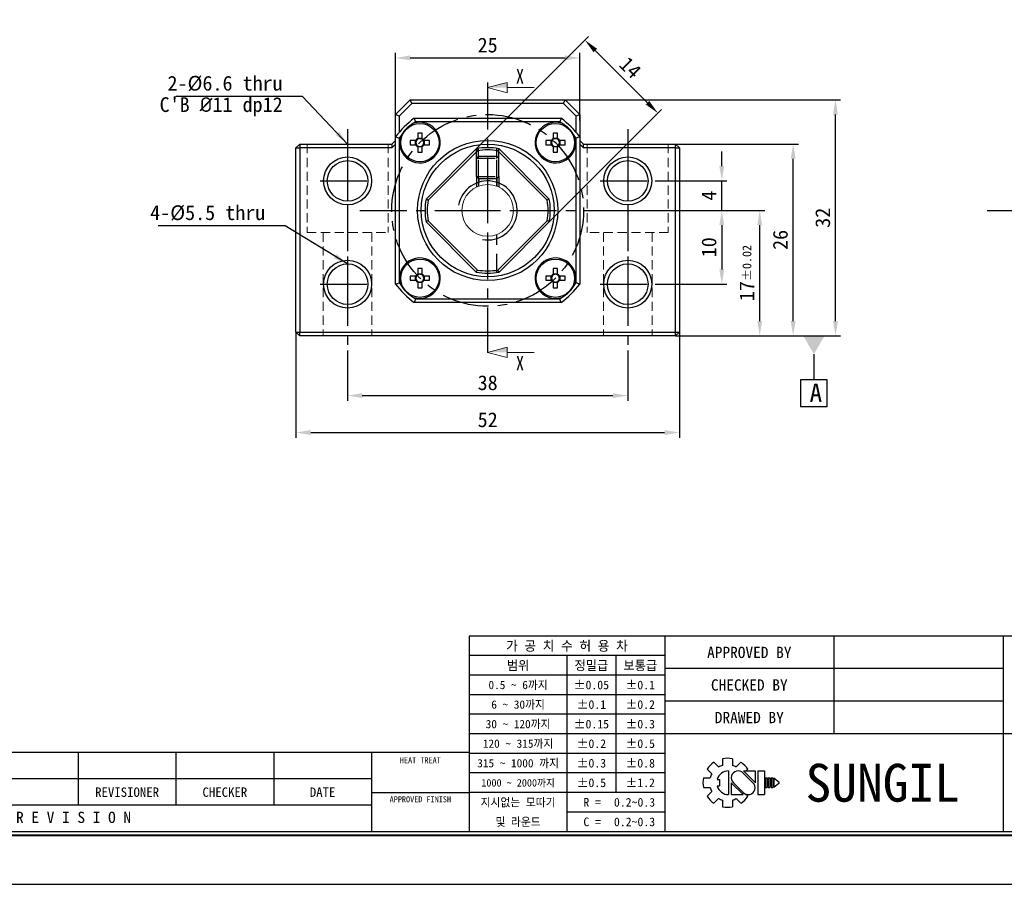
# Model space of a CAD drawing. Header units: millimetres. Extents: x 0 to 303, y 0 to 214.
# Tile 2 of 5: x 102 to 236, y 0 to 117. Entities that reach past the tile are written whole.
import ezdxf
from ezdxf.enums import TextEntityAlignment as Align

# ---------------------------------------------------------------- set-up
doc = ezdxf.new("R2010")
doc.units = ezdxf.units.MM
for name, pattern in [('CENTER', [50.8, 31.75, -6.35, 6.35, -6.35]), ('DASHED', [0.75, 0.5, -0.25]), ('HIDDEN', [0.375, 0.25, -0.125])]:
    doc.linetypes.add(name, pattern=pattern)
doc.layers.get('0').update_dxf_attribs({"linetype": 'CONTINUOUS'})
doc.layers.get('DEFPOINTS').update_dxf_attribs({"linetype": 'CONTINUOUS'})
for name, color, linetype in [('center', 1, 'CENTER'), ('hidden', 2, 'DASHED'), ('L1', 7, 'CONTINUOUS'), ('OUTLINE', 7, 'CONTINUOUS'), ('thread', 5, 'CONTINUOUS')]:
    doc.layers.add(name, color=color, linetype=linetype)
doc.dimstyles.get("Standard").update_dxf_attribs({"dimtxt": 2, "dimasz": 2, "dimexe": 0.7, "dimexo": 0, "dimgap": 0.7, "dimtad": 1, "dimdec": 3, "dimzin": 11, "dimdsep": 46, "dimtxsty": 'Standard', "dimcen": 0, "dimclrd": 5, "dimclre": 5, "dimclrt": 3, "dimadec": 0, "dimazin": 0, "dimtfac": 0.6, "dimtdec": 3, "dimtmove": 0, "dimatfit": 3, "dimfxl": 0, "dimtolj": 1, "dimtzin": 11, "dimarcsym": 0})

# ---------------------------------------------------------------- blocks, each defined once
blk = doc.blocks.new('표제란')
at = {"layer": 'L1'}
for p, q in [((290, 33), (160, 33)), ((160, 33), (160, 7)), ((186, 33), (186, 7)), ((208.5, 33), (208.5, 20)), ((231, 33), (231, 7)), ((186, 30.4), (160, 30.4)), ((173, 30.4), (173, 7)), ((179.5, 30.4), (179.5, 12.2)), ((186, 27.8), (160, 27.8)), ((231, 28.67), (186, 28.67)), ((186, 25.2), (160, 25.2)), ((231, 24.33), (186, 24.33)), ((186, 22.6), (160, 22.6)), ((186, 20), (160, 20)), ((290, 20), (186, 20)), ((160, 17.5), (62, 17.5)), ((108, 17.5), (108, 10.5)), ((121, 17.5), (121, 10.5)), ((134, 17.5), (134, 10.5)), ((147, 17.5), (147, 7)), ((186, 17.4), (160, 17.4)), ((192.55, 16.22), (193.17, 15.6)), ((193.7, 16.69), (193.7, 15.81)), ((195, 16.69), (195, 15.81)), ((195.52, 15.6), (196.14, 16.22)), ((186, 14.8), (160, 14.8)), ((191.63, 15.3), (192.25, 14.68)), ((194.5, 15.08), (194.5, 11.92)), ((197.74, 13.5), (196.41, 14.83)), ((198.02, 13.53), (196.47, 15.08)), ((196.47, 15.08), (198.02, 15.08)), ((196.84, 15.08), (197.06, 15.3)), ((198.02, 15.08), (198.02, 13.5)), ((198.39, 15.08), (198.39, 11.92)), ((198.39, 15.08), (199.26, 15.08)), ((199.26, 15.08), (199.26, 11.92)), ((147, 14), (62, 14)), ((191.15, 14.15), (192.03, 14.15)), ((191.15, 14.15), (192.03, 14.15)), ((192.98, 13.93), (193.28, 13.93)), ((193.28, 13.93), (193.28, 13.07)), ((194.86, 13.5), (194.86, 11.92)), ((194.86, 13.47), (196.42, 11.92)), ((195.14, 13.5), (196.47, 12.17)), ((199.41, 14.15), (199.41, 12.85)), ((199.41, 14.15), (199.62, 14.15)), ((199.62, 14.15), (199.62, 12.85)), ((199.78, 14.15), (199.78, 12.85)), ((199.78, 14.15), (199.99, 14.15)), ((199.99, 14.15), (199.99, 12.85)), ((200.14, 14.15), (200.14, 12.85)), ((200.14, 14.15), (200.36, 14.15)), ((200.36, 14.15), (200.36, 12.85)), ((200.51, 14.15), (200.51, 12.85)), ((200.51, 14.15), (201.16, 13.61)), ((201.16, 13.39), (200.51, 12.85)), ((201.16, 13.61), (201.16, 13.5)), ((201.16, 13.61), (201.16, 13.39)), ((201.16, 13.5), (201.16, 13.39)), ((147, 12.2), (160, 12.2)), ((186, 12.2), (160, 12.2)), ((191.15, 12.85), (192.03, 12.85)), ((191.63, 11.7), (192.25, 12.32)), ((192.98, 13.07), (193.28, 13.07)), ((194.86, 11.92), (196.42, 11.92)), ((196.79, 11.98), (197.06, 11.7)), ((198.39, 11.92), (199.26, 11.92)), ((199.41, 12.85), (199.62, 12.85)), ((199.78, 12.85), (199.99, 12.85)), ((200.14, 12.85), (200.36, 12.85)), ((147, 10.5), (62, 10.5)), ((192.55, 10.78), (193.17, 11.4)), ((193.7, 11.19), (193.7, 10.31)), ((195, 11.19), (195, 10.31)), ((195.52, 11.4), (196.14, 10.78)), ((186, 9.6), (173, 9.6))]:
    blk.add_line(p, q, dxfattribs=at)
at = {"layer": 'L1', "color": 0}
blk.add_line((0, 0), (297, 0), dxfattribs=at)
at = {"layer": 'L1', "const_width": 0.25}
blk.add_lwpolyline([(290.5, 6.5), (290.5, 203.5), (10, 203.5), (10, 6.5)], close=True, dxfattribs=at)
at = {"layer": 'L1'}
blk.add_lwpolyline([(290, 7), (290, 203), (10.5, 203), (10.5, 7)], close=True, dxfattribs=at)
for centre, radius, start, end in [((194.35, 13.5), 3.26, 123.4943, 146.5057), ((194.35, 13.5), 2.4, 105.6872, 119.3128), ((194.35, 13.5), 3.26, 78.4943, 101.5057), ((194.35, 13.5), 2.4, 60.6872, 74.3128), ((194.35, 13.5), 3.26, 33.4943, 56.5057), ((194.35, 13.5), 2.4, 150.6872, 164.3128), ((194.5, 13.5), 1.58, 90, 164.0671), ((195.78, 14.16), 0.919, 43.2202, 225.8282), ((194.35, 13.5), 3.26, 168.4943, 191.5057), ((197.1, 12.84), 0.919, 223.2202, 45.8282), ((194.35, 13.5), 2.4, 195.6872, 209.3128), ((194.5, 13.5), 1.58, 195.9329, 270), ((194.35, 13.5), 3.26, 213.4943, 236.5057), ((194.35, 13.5), 2.4, 240.6872, 254.3128), ((194.35, 13.5), 2.4, 285.6872, 299.3128), ((194.35, 13.5), 3.26, 303.4943, 326.5057), ((194.35, 13.5), 3.26, 258.4943, 281.5057)]:
    blk.add_arc(centre, radius, start, end, dxfattribs=at)
for p in [(208.5, 28.67), (208.5, 24.33)]:
    blk.add_point(p, dxfattribs=at)
for s, height, p in [('가 공 치 수 허 용 차', 1.3, (173, 31.7)), ('APPROVED BY', 1.5, (197.25, 30.83)), ('범위', 1.25, (166.5, 29.1)), ('정밀급', 1.25, (176.25, 29.1)), ('보통급', 1.25, (182.75, 29.1)), ('0.5 ~ 6까지', 1.1, (166.5, 26.5)), ('%%P0.05', 1.15, (176.25, 26.5)), ('%%P0.1', 1.15, (182.75, 26.5)), ('CHECKED BY', 1.5, (197.25, 26.5)), ('6 ~ 30까지', 1.1, (166.5, 23.9)), ('%%P0.1', 1.15, (176.25, 23.9)), ('%%P0.2', 1.15, (182.75, 23.9)), ('DRAWED BY', 1.5, (197.25, 22.17)), ('30 ~ 120까지', 1.1, (166.5, 21.3)), ('%%P0.15', 1.15, (176.25, 21.3)), ('%%P0.3', 1.15, (182.75, 21.3)), ('120 ~ 315까지', 1.1, (166.5, 18.7)), ('%%P0.2', 1.15, (176.25, 18.7)), ('%%P0.5', 1.15, (182.75, 18.7)), ('HEAT TREAT', 0.8, (153.5, 16.5)), ('315 ~ 1000 까지', 1.1, (166.5, 16.1)), ('%%P0.3', 1.15, (176.25, 16.1)), ('%%P0.8', 1.15, (182.75, 16.1)), ('SUNGIL', 5.032, (215, 13.5)), ('1000 ~ 2000까지', 0.99, (166.5, 13.49)), ('%%P0.5', 1.15, (176.25, 13.5)), ('%%P1.2', 1.15, (182.75, 13.5)), ('REVISIONER', 1.25, (114.5, 12.25)), ('CHECKER', 1.25, (127.5, 12.25)), ('DATE', 1.25, (140.5, 12.25)), ('APPROVED FINISH', 0.8, (153.5, 11.3)), ('지시없는 모따기', 1.1, (166.5, 10.9)), ('R = ', 1.15, (176.75, 10.9)), ('R E V I S I O N', 1.5, (107.38, 8.9)), ('및 라운드', 1.1, (166.5, 8.3)), ('C = ', 1.15, (176.75, 8.3))]:
    blk.add_text(s, height=height, dxfattribs=at).set_placement(p, align=Align.MIDDLE_CENTER)
for tag, p in [('필렛', (179.25, 10.9)), ('모따기', (179.25, 8.3))]:
    blk.add_attdef(tag, text='', height=1.15, dxfattribs=at).set_placement(p, align=Align.MIDDLE_LEFT)
at = {"layer": 'OUTLINE', "ltscale": 0.5}
for tag, p, height in [('TITLE', (237.17, 24.41), 2.5), ('도번', (251.18, 15.64), 2.5), ('SCALE', (253.78, 9.55), 1.2), ('DATE', (277.02, 9.51), 1.2)]:
    blk.add_attdef(tag, p, '', height=height, dxfattribs=at)
blk = doc.blocks.new('*D36')
at = {"layer": 'DEFPOINTS', "color": 0, "ltscale": 0.2}
for p in [(178.18, 112.04), (153.18, 104.37), (178.18, 103.57)]:
    blk.add_point(p, dxfattribs=at)
at = {"layer": 'OUTLINE', "color": 5, "lineweight": -2, "ltscale": 0.2}
for p, q in [((153.18, 104.37), (153.18, 112.74)), ((178.18, 103.57), (178.18, 112.74)), ((155.18, 112.04), (176.18, 112.04))]:
    blk.add_line(p, q, dxfattribs=at)
at = {"layer": 'OUTLINE', "color": 5, "ltscale": 0.2}
for points in [[(155.18, 112.38), (155.18, 111.71), (153.18, 112.04)], [(176.18, 112.38), (176.18, 111.71), (178.18, 112.04)]]:
    blk.add_solid(points, dxfattribs=at)
at = {"layer": 'OUTLINE', "color": 3, "ltscale": 0.2, "insert": (165.68, 113.77), "char_height": 2, "attachment_point": 5}
blk.add_mtext('\\A1;25', dxfattribs=at)
blk = doc.blocks.new('*D37')
at = {"layer": 'DEFPOINTS', "color": 0, "ltscale": 0.2}
for p in [(188.77, 104.56), (160.73, 96.32), (170.63, 86.42)]:
    blk.add_point(p, dxfattribs=at)
at = {"layer": 'OUTLINE', "color": 5, "lineweight": -2, "ltscale": 0.2}
for p, q in [((160.73, 96.32), (179.36, 114.95)), ((180.28, 113.04), (187.35, 105.97)), ((170.63, 86.42), (189.26, 105.05))]:
    blk.add_line(p, q, dxfattribs=at)
at = {"layer": 'OUTLINE', "color": 5, "ltscale": 0.2}
for points in [[(180.52, 113.28), (180.05, 112.81), (178.87, 114.46)], [(187.59, 106.21), (187.12, 105.73), (188.77, 104.56)]]:
    blk.add_solid(points, dxfattribs=at)
at = {"layer": 'OUTLINE', "color": 3, "ltscale": 0.2, "insert": (185.04, 110.73), "char_height": 2, "attachment_point": 5, "rotation": 315}
blk.add_mtext('\\A1;14', dxfattribs=at)
blk = doc.blocks.new('*D38')
at = {"layer": 'DEFPOINTS', "color": 0, "ltscale": 0.2}
for p in [(146.68, 72.37), (184.68, 72.37), (184.68, 66.26)]:
    blk.add_point(p, dxfattribs=at)
at = {"layer": 'OUTLINE', "color": 5, "lineweight": -2, "ltscale": 0.2}
for p, q in [((146.68, 72.37), (146.68, 65.56)), ((184.68, 72.37), (184.68, 65.56)), ((148.68, 66.26), (182.68, 66.26))]:
    blk.add_line(p, q, dxfattribs=at)
at = {"layer": 'OUTLINE', "color": 5, "ltscale": 0.2}
for points in [[(148.68, 66.59), (148.68, 65.93), (146.68, 66.26)], [(182.68, 66.59), (182.68, 65.93), (184.68, 66.26)]]:
    blk.add_solid(points, dxfattribs=at)
at = {"layer": 'OUTLINE', "color": 3, "ltscale": 0.2, "insert": (165.68, 67.99), "char_height": 2, "attachment_point": 5}
blk.add_mtext('\\A1;38', dxfattribs=at)
blk = doc.blocks.new('*D39')
at = {"layer": 'DEFPOINTS', "color": 0, "ltscale": 0.2}
for p in [(139.68, 74.87), (191.68, 74.87), (191.68, 61.25)]:
    blk.add_point(p, dxfattribs=at)
at = {"layer": 'OUTLINE', "color": 5, "lineweight": -2, "ltscale": 0.2}
for p, q in [((139.68, 74.87), (139.68, 60.55)), ((191.68, 74.87), (191.68, 60.55)), ((141.68, 61.25), (189.68, 61.25))]:
    blk.add_line(p, q, dxfattribs=at)
at = {"layer": 'OUTLINE', "color": 5, "ltscale": 0.2}
for points in [[(141.68, 61.58), (141.68, 60.91), (139.68, 61.25)], [(189.68, 61.58), (189.68, 60.91), (191.68, 61.25)]]:
    blk.add_solid(points, dxfattribs=at)
at = {"layer": 'OUTLINE', "color": 3, "ltscale": 0.2, "insert": (165.68, 62.97), "char_height": 2, "attachment_point": 5}
blk.add_mtext('\\A1;52', dxfattribs=at)
blk = doc.blocks.new('*D40')
at = {"layer": 'DEFPOINTS', "color": 0, "ltscale": 0.2}
for p in [(183.01, 91.37), (188.42, 81.37), (197.44, 81.37)]:
    blk.add_point(p, dxfattribs=at)
at = {"layer": 'OUTLINE', "color": 5, "lineweight": -2, "ltscale": 0.2}
for p, q in [((183.01, 91.37), (198.14, 91.37)), ((197.44, 89.37), (197.44, 83.37)), ((188.42, 81.37), (198.14, 81.37))]:
    blk.add_line(p, q, dxfattribs=at)
at = {"layer": 'OUTLINE', "color": 5, "ltscale": 0.2}
for points in [[(197.11, 89.37), (197.77, 89.37), (197.44, 91.37)], [(197.11, 83.37), (197.77, 83.37), (197.44, 81.37)]]:
    blk.add_solid(points, dxfattribs=at)
at = {"layer": 'OUTLINE', "color": 3, "ltscale": 0.2, "insert": (195.71, 86.37), "char_height": 2, "attachment_point": 5, "rotation": 90}
blk.add_mtext('\\A1;10', dxfattribs=at)
blk = doc.blocks.new('*D41')
at = {"layer": 'DEFPOINTS', "color": 0, "ltscale": 0.2}
for p in [(188.42, 95.37), (197.44, 95.37), (183.01, 91.37)]:
    blk.add_point(p, dxfattribs=at)
at = {"layer": 'OUTLINE', "color": 5, "lineweight": -2, "ltscale": 0.2}
for p, q in [((197.44, 97.37), (197.44, 99.37)), ((188.42, 95.37), (198.14, 95.37)), ((197.44, 91.37), (197.44, 95.37)), ((183.01, 91.37), (198.14, 91.37)), ((197.44, 89.37), (197.44, 87.37))]:
    blk.add_line(p, q, dxfattribs=at)
at = {"layer": 'OUTLINE', "color": 5, "ltscale": 0.2}
for points in [[(197.11, 97.37), (197.77, 97.37), (197.44, 95.37)], [(197.11, 89.37), (197.77, 89.37), (197.44, 91.37)]]:
    blk.add_solid(points, dxfattribs=at)
at = {"layer": 'OUTLINE', "color": 3, "ltscale": 0.2, "insert": (195.71, 93.37), "char_height": 2, "attachment_point": 5, "rotation": 90}
blk.add_mtext('\\A1;4', dxfattribs=at)
blk = doc.blocks.new('*D42')
at = {"layer": 'DEFPOINTS', "color": 0, "ltscale": 0.2}
for p in [(191.18, 91.37), (202.58, 91.37), (191.18, 74.37)]:
    blk.add_point(p, dxfattribs=at)
at = {"layer": 'OUTLINE', "color": 5, "lineweight": -2, "ltscale": 0.2}
for p, q in [((191.18, 91.37), (203.28, 91.37)), ((202.58, 76.37), (202.58, 89.37)), ((191.18, 74.37), (203.28, 74.37))]:
    blk.add_line(p, q, dxfattribs=at)
at = {"layer": 'OUTLINE', "color": 5, "ltscale": 0.2}
for points in [[(202.25, 89.37), (202.91, 89.37), (202.58, 91.37)], [(202.25, 76.37), (202.91, 76.37), (202.58, 74.37)]]:
    blk.add_solid(points, dxfattribs=at)
at = {"layer": 'OUTLINE', "color": 3, "ltscale": 0.2, "insert": (200.85, 82.87), "char_height": 2, "attachment_point": 5, "rotation": 90}
blk.add_mtext('\\A1;17{\\H1.200000;±0.02}', dxfattribs=at)
blk = doc.blocks.new('*D43')
at = {"layer": 'DEFPOINTS', "color": 0, "ltscale": 0.2}
for p in [(191.18, 100.37), (207.12, 100.37), (191.18, 74.37)]:
    blk.add_point(p, dxfattribs=at)
at = {"layer": 'OUTLINE', "color": 5, "lineweight": -2, "ltscale": 0.2}
for p, q in [((191.18, 100.37), (207.82, 100.37)), ((207.12, 76.37), (207.12, 98.37)), ((191.18, 74.37), (207.82, 74.37))]:
    blk.add_line(p, q, dxfattribs=at)
at = {"layer": 'OUTLINE', "color": 5, "ltscale": 0.2}
for points in [[(206.79, 98.37), (207.45, 98.37), (207.12, 100.37)], [(206.79, 76.37), (207.45, 76.37), (207.12, 74.37)]]:
    blk.add_solid(points, dxfattribs=at)
at = {"layer": 'OUTLINE', "color": 3, "ltscale": 0.2, "insert": (205.39, 87.37), "char_height": 2, "attachment_point": 5, "rotation": 90}
blk.add_mtext('\\A1;26', dxfattribs=at)
blk = doc.blocks.new('*D44')
at = {"layer": 'DEFPOINTS', "color": 0, "ltscale": 0.2}
for p in [(176.18, 106.37), (212.86, 106.37), (191.18, 74.37)]:
    blk.add_point(p, dxfattribs=at)
at = {"layer": 'OUTLINE', "color": 5, "lineweight": -2, "ltscale": 0.2}
for p, q in [((176.18, 106.37), (213.56, 106.37)), ((212.86, 76.37), (212.86, 104.37)), ((191.18, 74.37), (213.56, 74.37))]:
    blk.add_line(p, q, dxfattribs=at)
at = {"layer": 'OUTLINE', "color": 5, "ltscale": 0.2}
for points in [[(212.53, 104.37), (213.2, 104.37), (212.86, 106.37)], [(212.53, 76.37), (213.2, 76.37), (212.86, 74.37)]]:
    blk.add_solid(points, dxfattribs=at)
at = {"layer": 'OUTLINE', "color": 3, "ltscale": 0.2, "insert": (211.14, 90.37), "char_height": 2, "attachment_point": 5, "rotation": 90}
blk.add_mtext('\\A1;32', dxfattribs=at)
blk = doc.blocks.new('_DatumFilled')
at = {"color": 0, "linetype": 'ByBlock'}
blk.add_solid([(0, 0.577), (-1, 0), (0, -0.577)], dxfattribs=at)

msp = doc.modelspace()

# ---------------------------------------------------------------- linework, layer by layer
at = {"lineweight": 9}
msp.add_circle((165.6812, 91.3676), 3.5, dxfattribs=at)
at = {"layer": 'center', "ltscale": 0.2}
for p, q in [((165.6812, 108.6975), (165.6812, 72.1183)), ((146.6812, 102.3676), (146.6812, 72.3676)), ((184.6812, 102.3676), (184.6812, 72.3676)), ((146.6812, 99.1051), (146.6812, 91.6301)), ((184.6812, 99.1051), (184.6812, 91.6301)), ((184.6812, 99.1051), (184.6812, 91.6301)), ((142.9437, 95.3676), (150.4187, 95.3676)), ((165.6812, 95.9676), (165.6812, 86.7676)), ((180.9437, 95.3676), (188.4187, 95.3676)), ((148.3514, 91.3676), (183.0111, 91.3676)), ((161.0812, 91.3676), (170.2812, 91.3676)), ((233.4354, 91.3676), (266.9508, 91.3676)), ((146.6812, 85.1051), (146.6812, 77.6301)), ((184.6812, 85.1051), (184.6812, 77.6301)), ((142.9437, 81.3676), (150.4187, 81.3676)), ((180.9437, 81.3676), (188.4187, 81.3676))]:
    msp.add_line(p, q, dxfattribs=at)
msp.add_circle((165.6812, 91.3676), 13, dxfattribs=at)
at = {"layer": 'hidden', "linetype": 'HIDDEN', "lineweight": 9, "ltscale": 5}
for p, q in [((141.1812, 100.3676), (141.1812, 88.3676)), ((152.1812, 100.3676), (152.1812, 88.3676)), ((179.1812, 100.3676), (179.1812, 88.3676)), ((190.1812, 100.3676), (190.1812, 88.3676)), ((141.1812, 88.3676), (152.1812, 88.3676)), ((143.3812, 88.3676), (143.3812, 74.3676)), ((149.9812, 88.3676), (149.9812, 74.3676)), ((190.1812, 88.3676), (179.1812, 88.3676)), ((181.3812, 88.3676), (181.3812, 74.3676)), ((187.9812, 88.3676), (187.9812, 74.3676))]:
    msp.add_line(p, q, dxfattribs=at)
at = {"layer": 'hidden', "color": 5, "ltscale": 5}
for p, q in [((164.1812, 98.2698), (164.1812, 99.7343)), ((167.1812, 98.2698), (167.1812, 99.7343)), ((164.1812, 95.9655), (164.1812, 94.5299)), ((167.1812, 95.9655), (167.1812, 94.5299))]:
    msp.add_line(p, q, dxfattribs=at)
at = {"layer": 'hidden', "ltscale": 5}
for p, q in [((164.4312, 98.5198), (164.4312, 99.7752)), ((166.9312, 94.6368), (166.9312, 99.7752)), ((164.1812, 98.4655), (164.4312, 98.7155)), ((164.1812, 95.9655), (164.1812, 98.4655)), ((164.1812, 98.4655), (167.1812, 98.4655)), ((164.4312, 95.7155), (164.4312, 98.7155)), ((164.4312, 98.7155), (166.9312, 98.7155)), ((166.9312, 95.7155), (166.9312, 98.7155)), ((166.9312, 98.7155), (167.1812, 98.4655)), ((167.1812, 95.9655), (167.1812, 98.4655)), ((164.1812, 95.9655), (167.1812, 95.9655)), ((164.1812, 95.9655), (164.4312, 95.7155)), ((164.4312, 95.7155), (164.4312, 94.6368)), ((164.4312, 95.7155), (166.9312, 95.7155)), ((164.4812, 95.7155), (164.4812, 95.1834)), ((166.8812, 95.7155), (166.8812, 95.1834)), ((166.9312, 95.7155), (167.1812, 95.9655)), ((166.9312, 95.7155), (166.9312, 94.6368)), ((166.9312, 82.9601), (166.9312, 88.0985))]:
    msp.add_line(p, q, dxfattribs=at)
at = {"layer": 'OUTLINE', "lineweight": 9}
for p, q in [((165.6812, 108.0219), (168.3212, 108.7293)), ((168.3212, 108.7293), (168.3212, 107.3145)), ((165.6812, 108.0219), (168.3212, 107.3145)), ((168.3212, 108.0219), (171.9776, 108.0219)), ((165.6812, 72.1183), (168.3212, 72.8257)), ((168.3212, 72.8257), (168.3212, 71.4109)), ((165.6812, 72.1183), (168.3212, 71.4109)), ((168.3212, 72.1183), (171.9776, 72.1183))]:
    msp.add_line(p, q, dxfattribs=at)
at = {"layer": 'OUTLINE'}
for p, q in [((153.1812, 104.3677), (155.1812, 106.3676)), ((155.3883, 105.8676), (153.6812, 104.1605)), ((155.3883, 105.8676), (155.1812, 106.3676)), ((155.1812, 106.3676), (176.1812, 106.3676)), ((175.9741, 105.8676), (155.3883, 105.8676)), ((175.9741, 105.8676), (176.1812, 106.3676)), ((177.6812, 104.1605), (175.9741, 105.8676)), ((176.1812, 106.3676), (178.1812, 104.3677)), ((153.6812, 104.1605), (153.1812, 104.3677)), ((153.1812, 101.3551), (153.1812, 104.3677)), ((178.1812, 104.3677), (177.6812, 104.1605)), ((178.1812, 104.3677), (178.1812, 101.3551)), ((153.6812, 104.1605), (153.6812, 101.9507)), ((155.6937, 103.8676), (175.6687, 103.8676)), ((175.4919, 103.3676), (155.8705, 103.3676)), ((177.6812, 101.9507), (177.6812, 104.1605)), ((156.7748, 101.86), (156.2028, 101.86)), ((156.2028, 101.86), (156.2028, 101.1205)), ((156.7748, 101.1205), (156.7748, 101.86)), ((175.1596, 101.86), (174.5876, 101.86)), ((174.5876, 101.86), (174.5876, 101.1205)), ((175.1596, 101.1205), (175.1596, 101.86)), ((139.6812, 99.8677), (140.1812, 100.3676)), ((140.1812, 100.3676), (140.1812, 99.8677)), ((140.1812, 100.3676), (152.6812, 100.3676)), ((152.6812, 100.3676), (153.1812, 100.8676)), ((152.6812, 99.8677), (153.1812, 100.3676)), ((152.6812, 100.3676), (152.6812, 99.8677)), ((153.1812, 81.3802), (153.1812, 101.3551)), ((153.6812, 101.1784), (153.6812, 81.5569)), ((155.1888, 100.846), (155.1888, 100.274)), ((155.9284, 100.846), (155.1888, 100.846)), ((155.1888, 100.274), (155.9284, 100.274)), ((155.8968, 100.274), (155.8968, 100.846)), ((156.2028, 101.1521), (156.7748, 101.1521)), ((157.7888, 100.846), (157.0493, 100.846)), ((157.0493, 100.274), (157.7888, 100.274)), ((157.0808, 100.846), (157.0808, 100.274)), ((157.7888, 100.274), (157.7888, 100.846)), ((173.5736, 100.846), (173.5736, 100.274)), ((174.3132, 100.846), (173.5736, 100.846)), ((173.5736, 100.274), (174.3132, 100.274)), ((174.2816, 100.274), (174.2816, 100.846)), ((174.5876, 101.1521), (175.1596, 101.1521)), ((176.1736, 100.846), (175.434, 100.846)), ((175.434, 100.274), (176.1736, 100.274)), ((175.4656, 100.846), (175.4656, 100.274)), ((176.1736, 100.274), (176.1736, 100.846)), ((177.6812, 81.5569), (177.6812, 101.1784)), ((178.1812, 101.3551), (178.1812, 81.3802)), ((178.1812, 100.8676), (178.6812, 100.3676)), ((178.1812, 100.3676), (178.6812, 99.8677)), ((178.6812, 99.8677), (178.6812, 100.3676)), ((178.6812, 100.3676), (191.1812, 100.3676)), ((191.1812, 100.3676), (191.6812, 99.8677)), ((191.1812, 99.8677), (191.1812, 100.3676)), ((139.6812, 99.8677), (140.1812, 99.8677)), ((139.6812, 74.8677), (139.6812, 99.8677)), ((152.6812, 99.8677), (140.1812, 99.8677)), ((140.1812, 99.8677), (140.1812, 74.8677)), ((156.2028, 99.9996), (156.2028, 99.26)), ((156.7748, 99.968), (156.2028, 99.968)), ((156.2028, 99.26), (156.7748, 99.26)), ((156.7748, 99.26), (156.7748, 99.9996)), ((157.3219, 92.9079), (164.141, 99.7269)), ((164.2865, 99.4482), (157.6007, 92.7624)), ((173.7617, 92.7624), (167.0759, 99.4482)), ((167.2214, 99.7269), (174.0405, 92.9079)), ((174.5876, 99.9996), (174.5876, 99.26)), ((175.1596, 99.968), (174.5876, 99.968)), ((174.5876, 99.26), (175.1596, 99.26)), ((175.1596, 99.26), (175.1596, 99.9996)), ((191.1812, 99.8677), (178.6812, 99.8677)), ((191.1812, 99.8677), (191.6812, 99.8677)), ((191.1812, 74.8677), (191.1812, 99.8677)), ((191.6812, 99.8677), (191.6812, 74.8677)), ((164.141, 83.0084), (157.3219, 89.8274)), ((157.6007, 89.9729), (164.2865, 83.2871)), ((167.0759, 83.2871), (173.7617, 89.9729)), ((174.0405, 89.8274), (167.2214, 83.0084)), ((156.7748, 83.4753), (156.2028, 83.4753)), ((156.2028, 83.4753), (156.2028, 82.7357)), ((156.7748, 82.7357), (156.7748, 83.4753)), ((175.1596, 83.4753), (174.5876, 83.4753)), ((174.5876, 83.4753), (174.5876, 82.7357)), ((175.1596, 82.7357), (175.1596, 83.4753)), ((155.1888, 82.4613), (155.1888, 81.8893)), ((155.9284, 82.4613), (155.1888, 82.4613)), ((155.1888, 81.8893), (155.9284, 81.8893)), ((155.8968, 81.8893), (155.8968, 82.4613)), ((156.2028, 82.7673), (156.7748, 82.7673)), ((156.2028, 81.6148), (156.2028, 80.8753)), ((156.7748, 81.5832), (156.2028, 81.5832)), ((156.7748, 80.8753), (156.7748, 81.6148)), ((157.7888, 82.4613), (157.0493, 82.4613)), ((157.0493, 81.8893), (157.7888, 81.8893)), ((157.0808, 82.4613), (157.0808, 81.8893)), ((157.7888, 81.8893), (157.7888, 82.4613)), ((173.5736, 82.4613), (173.5736, 81.8893)), ((174.3132, 82.4613), (173.5736, 82.4613)), ((173.5736, 81.8893), (174.3132, 81.8893)), ((174.2816, 81.8893), (174.2816, 82.4613)), ((174.5876, 82.7673), (175.1596, 82.7673)), ((174.5876, 81.6148), (174.5876, 80.8753)), ((175.1596, 81.5832), (174.5876, 81.5832)), ((175.1596, 80.8753), (175.1596, 81.6148)), ((176.1736, 82.4613), (175.434, 82.4613)), ((175.434, 81.8893), (176.1736, 81.8893)), ((175.4656, 82.4613), (175.4656, 81.8893)), ((176.1736, 81.8893), (176.1736, 82.4613)), ((156.2028, 80.8753), (156.7748, 80.8753)), ((174.5876, 80.8753), (175.1596, 80.8753)), ((175.6687, 78.8676), (155.6937, 78.8676)), ((155.8705, 79.3676), (175.4919, 79.3676)), ((139.6812, 74.8677), (140.1812, 74.8677)), ((140.1812, 74.3676), (139.6812, 74.8677)), ((140.1812, 74.3676), (140.1812, 74.8677)), ((140.1812, 74.8677), (191.1812, 74.8677)), ((191.1812, 74.3676), (191.1812, 74.8677)), ((191.1812, 74.8677), (191.6812, 74.8677)), ((191.6812, 74.8677), (191.1812, 74.3676)), ((191.1812, 74.3676), (140.1812, 74.3676))]:
    msp.add_line(p, q, dxfattribs=at)
at = {"layer": 'OUTLINE', "color": 5, "ltscale": 0.5}
msp.add_lwpolyline([(209.9338, 71.8676), (209.9338, 68.4029)], dxfattribs=at)
msp.add_lwpolyline([(208.1338, 64.8029), (211.7338, 64.8029), (211.7338, 68.4029), (208.1338, 68.4029)], close=True, dxfattribs=at)
at = {"layer": 'OUTLINE'}
for centre, radius in [((156.4888, 100.56), 2.6), ((174.8736, 100.56), 2.6), ((165.6812, 91.3676), 9.5), ((165.6812, 91.3676), 9), ((146.6812, 95.3676), 3.25), ((146.6812, 95.3676), 2.75), ((184.6812, 95.3676), 3.25), ((184.6812, 95.3676), 2.75), ((146.6812, 81.3676), 3.25), ((156.4888, 82.1753), 2.6), ((174.8736, 82.1753), 2.6), ((184.6812, 81.3676), 3.25), ((146.6812, 81.3676), 2.75), ((184.6812, 81.3676), 2.75)]:
    msp.add_circle(centre, radius, dxfattribs=at)
for centre, radius, start, end in [((165.6812, 91.3676), 16, 128.624833, 141.375167), ((156.4888, 100.56), 2.75, 162.03434, 107.96566), ((165.6812, 91.3676), 15.5, 129.268026, 130.374564), ((174.8736, 100.56), 2.75, 72.03434, 17.96566), ((165.6812, 91.3676), 15.5, 49.625436, 50.731974), ((165.6812, 91.3676), 16, 38.624833, 51.375167), ((165.6812, 91.3676), 15.5, 139.625436, 140.731974), ((156.4888, 100.56), 0.6292, 117.035692, 152.964308), ((156.4888, 100.56), 0.6292, 207.035692, 242.964308), ((156.4888, 100.56), 0.5299, 147.335388, 212.664612), ((156.4888, 100.56), 0.5299, 122.664612, 147.335388), ((156.4888, 100.56), 0.5299, 212.664612, 237.335388), ((156.4888, 100.56), 0.5299, 57.335388, 122.664612), ((156.4888, 100.56), 0.6292, 27.035692, 62.964308), ((156.4888, 100.56), 0.5299, 32.664612, 57.335388), ((156.4888, 100.56), 0.6292, 297.035692, 332.964308), ((156.4888, 100.56), 0.5299, 302.664612, 327.335388), ((156.4888, 100.56), 0.5299, 327.335388, 32.664612), ((174.8736, 100.56), 0.6292, 117.035692, 152.964308), ((174.8736, 100.56), 0.6292, 207.035692, 242.964308), ((174.8736, 100.56), 0.5299, 147.335388, 212.664612), ((174.8736, 100.56), 0.5299, 122.664612, 147.335388), ((174.8736, 100.56), 0.5299, 212.664612, 237.335388), ((174.8736, 100.56), 0.5299, 57.335388, 122.664612), ((174.8736, 100.56), 0.6292, 27.035692, 62.964308), ((174.8736, 100.56), 0.5299, 32.664612, 57.335388), ((174.8736, 100.56), 0.6292, 297.035692, 332.964308), ((174.8736, 100.56), 0.5299, 302.664612, 327.335388), ((174.8736, 100.56), 0.5299, 327.335388, 32.664612), ((165.6812, 91.3676), 15.5, 39.268026, 40.374564), ((156.4888, 100.56), 0.5299, 237.335388, 302.664612), ((165.6812, 91.3676), 8.5, 79.560322, 100.439678), ((165.6812, 91.3676), 8.2, 80.207129, 99.792871), ((174.8736, 100.56), 0.5299, 237.335388, 302.664612), ((165.6812, 91.3676), 8.5, 169.560322, 190.439678), ((165.6812, 91.3676), 8.2, 170.207129, 189.792871), ((165.6812, 91.3676), 8.2, 350.207129, 9.792871), ((165.6812, 91.3676), 8.5, 349.560322, 10.439678), ((156.4888, 82.1753), 2.75, 252.03434, 197.96566), ((174.8736, 82.1753), 2.75, 342.03434, 287.96566), ((165.6812, 91.3676), 8.5, 259.560322, 280.439678), ((165.6812, 91.3676), 8.2, 260.207129, 279.792871), ((165.6812, 91.3676), 15.5, 219.268026, 220.374564), ((156.4888, 82.1753), 0.6292, 117.035692, 152.964308), ((156.4888, 82.1753), 0.6292, 207.035692, 242.964308), ((156.4888, 82.1753), 0.5299, 147.335388, 212.664612), ((156.4888, 82.1753), 0.5299, 122.664612, 147.335388), ((156.4888, 82.1753), 0.5299, 212.664612, 237.335388), ((156.4888, 82.1753), 0.5299, 57.335388, 122.664612), ((156.4888, 82.1753), 0.5299, 237.335388, 302.664612), ((156.4888, 82.1753), 0.6292, 27.035692, 62.964308), ((156.4888, 82.1753), 0.5299, 32.664612, 57.335388), ((156.4888, 82.1753), 0.6292, 297.035692, 332.964308), ((156.4888, 82.1753), 0.5299, 302.664612, 327.335388), ((156.4888, 82.1753), 0.5299, 327.335388, 32.664612), ((174.8736, 82.1753), 0.6292, 117.035692, 152.964308), ((174.8736, 82.1753), 0.6292, 207.035692, 242.964308), ((174.8736, 82.1753), 0.5299, 147.335388, 212.664612), ((174.8736, 82.1753), 0.5299, 122.664612, 147.335388), ((174.8736, 82.1753), 0.5299, 212.664612, 237.335388), ((174.8736, 82.1753), 0.5299, 57.335388, 122.664612), ((174.8736, 82.1753), 0.5299, 237.335388, 302.664612), ((174.8736, 82.1753), 0.6292, 27.035692, 62.964308), ((174.8736, 82.1753), 0.5299, 32.664612, 57.335388), ((174.8736, 82.1753), 0.6292, 297.035692, 332.964308), ((174.8736, 82.1753), 0.5299, 302.664612, 327.335388), ((174.8736, 82.1753), 0.5299, 327.335388, 32.664612), ((165.6812, 91.3676), 15.5, 319.625436, 320.731974), ((165.6812, 91.3676), 16, 218.624833, 231.375167), ((165.6812, 91.3676), 16, 308.624833, 321.375167), ((165.6812, 91.3676), 15.5, 229.625436, 230.731974), ((165.6812, 91.3676), 15.5, 309.268026, 310.374564)]:
    msp.add_arc(centre, radius, start, end, dxfattribs=at)
for points, knots in [([(155.6406, 103.176), (155.2733, 102.9709), (154.9363, 102.7197), (154.3304, 102.1141), (154.078, 101.7756), (153.8729, 101.4083)], [0, 0, 0, 0, 0.5, 0.5, 1, 1, 1, 1]), ([(177.4895, 101.4083), (177.2845, 101.7756), (177.0333, 102.1125), (176.4277, 102.7184), (176.0892, 102.9709), (175.7218, 103.176)], [0, 0, 0, 0, 0.5, 0.5, 1, 1, 1, 1]), ([(156.0427, 100.846), (156.0154, 100.846), (155.9888, 100.846), (155.9626, 100.846), (155.9511, 100.846), (155.9397, 100.846), (155.9284, 100.846)], [0.00000020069, 0.00000020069, 0.00000020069, 0.00000020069, 0.00099067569, 0.00099067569, 0.00099067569, 0.00142479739, 0.00142479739, 0.00142479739, 0.00142479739]), ([(155.9284, 100.274), (155.9591, 100.274), (155.9902, 100.274), (156.0223, 100.274), (156.0291, 100.274), (156.0359, 100.274), (156.0427, 100.274)], [0.00000020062, 0.00000020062, 0.00000020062, 0.00000020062, 0.00117637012, 0.00117637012, 0.00117637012, 0.00142479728, 0.00142479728, 0.00142479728, 0.00142479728]), ([(156.2028, 101.1205), (156.2028, 101.0898), (156.2028, 101.0586), (156.2028, 101.0266), (156.2028, 101.0198), (156.2028, 101.013), (156.2028, 101.0061)], [0.00000020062, 0.00000020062, 0.00000020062, 0.00000020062, 0.00117637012, 0.00117637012, 0.00117637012, 0.00142479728, 0.00142479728, 0.00142479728, 0.00142479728]), ([(156.7748, 101.0061), (156.7748, 101.0335), (156.7748, 101.0601), (156.7748, 101.0863), (156.7748, 101.0978), (156.7748, 101.1092), (156.7748, 101.1205)], [0.00000020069, 0.00000020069, 0.00000020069, 0.00000020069, 0.00099067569, 0.00099067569, 0.00099067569, 0.00142479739, 0.00142479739, 0.00142479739, 0.00142479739]), ([(157.0493, 100.846), (157.0186, 100.846), (156.9874, 100.846), (156.9554, 100.846), (156.9486, 100.846), (156.9418, 100.846), (156.9349, 100.846)], [0.00000020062, 0.00000020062, 0.00000020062, 0.00000020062, 0.00117637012, 0.00117637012, 0.00117637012, 0.00142479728, 0.00142479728, 0.00142479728, 0.00142479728]), ([(156.9349, 100.274), (156.9623, 100.274), (156.9889, 100.274), (157.0151, 100.274), (157.0265, 100.274), (157.0379, 100.274), (157.0493, 100.274)], [0.00000020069, 0.00000020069, 0.00000020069, 0.00000020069, 0.00099067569, 0.00099067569, 0.00099067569, 0.00142479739, 0.00142479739, 0.00142479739, 0.00142479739]), ([(174.4275, 100.846), (174.4002, 100.846), (174.3736, 100.846), (174.3474, 100.846), (174.3359, 100.846), (174.3245, 100.846), (174.3132, 100.846)], [0.00000020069, 0.00000020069, 0.00000020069, 0.00000020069, 0.00099067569, 0.00099067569, 0.00099067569, 0.00142479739, 0.00142479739, 0.00142479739, 0.00142479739]), ([(174.3132, 100.274), (174.3438, 100.274), (174.375, 100.274), (174.4071, 100.274), (174.4138, 100.274), (174.4206, 100.274), (174.4275, 100.274)], [0.00000020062, 0.00000020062, 0.00000020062, 0.00000020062, 0.00117637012, 0.00117637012, 0.00117637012, 0.00142479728, 0.00142479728, 0.00142479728, 0.00142479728]), ([(174.5876, 101.1205), (174.5876, 101.0898), (174.5876, 101.0586), (174.5876, 101.0266), (174.5876, 101.0198), (174.5876, 101.013), (174.5876, 101.0061)], [0.00000020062, 0.00000020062, 0.00000020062, 0.00000020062, 0.00117637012, 0.00117637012, 0.00117637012, 0.00142479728, 0.00142479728, 0.00142479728, 0.00142479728]), ([(175.1596, 101.0061), (175.1596, 101.0335), (175.1596, 101.0601), (175.1596, 101.0863), (175.1596, 101.0978), (175.1596, 101.1092), (175.1596, 101.1205)], [0.00000020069, 0.00000020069, 0.00000020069, 0.00000020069, 0.00099067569, 0.00099067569, 0.00099067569, 0.00142479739, 0.00142479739, 0.00142479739, 0.00142479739]), ([(175.434, 100.846), (175.4034, 100.846), (175.3722, 100.846), (175.3401, 100.846), (175.3334, 100.846), (175.3266, 100.846), (175.3197, 100.846)], [0.00000020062, 0.00000020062, 0.00000020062, 0.00000020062, 0.00117637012, 0.00117637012, 0.00117637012, 0.00142479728, 0.00142479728, 0.00142479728, 0.00142479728]), ([(175.3197, 100.274), (175.347, 100.274), (175.3736, 100.274), (175.3998, 100.274), (175.4113, 100.274), (175.4227, 100.274), (175.434, 100.274)], [0.00000020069, 0.00000020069, 0.00000020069, 0.00000020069, 0.00099067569, 0.00099067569, 0.00099067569, 0.00142479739, 0.00142479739, 0.00142479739, 0.00142479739]), ([(156.2028, 100.1139), (156.2028, 100.0866), (156.2028, 100.06), (156.2028, 100.0338), (156.2028, 100.0223), (156.2028, 100.0109), (156.2028, 99.9996)], [0.00000020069, 0.00000020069, 0.00000020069, 0.00000020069, 0.00099067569, 0.00099067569, 0.00099067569, 0.00142479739, 0.00142479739, 0.00142479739, 0.00142479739]), ([(156.7748, 99.9996), (156.7748, 100.0303), (156.7748, 100.0615), (156.7748, 100.0935), (156.7748, 100.1003), (156.7748, 100.1071), (156.7748, 100.1139)], [0.00000020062, 0.00000020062, 0.00000020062, 0.00000020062, 0.00117637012, 0.00117637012, 0.00117637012, 0.00142479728, 0.00142479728, 0.00142479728, 0.00142479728]), ([(174.5876, 100.1139), (174.5876, 100.0866), (174.5876, 100.06), (174.5876, 100.0338), (174.5876, 100.0223), (174.5876, 100.0109), (174.5876, 99.9996)], [0.00000020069, 0.00000020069, 0.00000020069, 0.00000020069, 0.00099067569, 0.00099067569, 0.00099067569, 0.00142479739, 0.00142479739, 0.00142479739, 0.00142479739]), ([(175.1596, 99.9996), (175.1596, 100.0303), (175.1596, 100.0615), (175.1596, 100.0935), (175.1596, 100.1003), (175.1596, 100.1071), (175.1596, 100.1139)], [0.00000020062, 0.00000020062, 0.00000020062, 0.00000020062, 0.00117637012, 0.00117637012, 0.00117637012, 0.00142479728, 0.00142479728, 0.00142479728, 0.00142479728]), ([(156.0427, 82.4613), (156.0154, 82.4613), (155.9888, 82.4613), (155.9626, 82.4613), (155.9511, 82.4613), (155.9397, 82.4613), (155.9284, 82.4613)], [0.00000020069, 0.00000020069, 0.00000020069, 0.00000020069, 0.00099067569, 0.00099067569, 0.00099067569, 0.00142479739, 0.00142479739, 0.00142479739, 0.00142479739]), ([(155.9284, 81.8893), (155.9591, 81.8893), (155.9902, 81.8893), (156.0223, 81.8893), (156.0291, 81.8893), (156.0359, 81.8893), (156.0427, 81.8893)], [0.00000020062, 0.00000020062, 0.00000020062, 0.00000020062, 0.00117637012, 0.00117637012, 0.00117637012, 0.00142479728, 0.00142479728, 0.00142479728, 0.00142479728]), ([(156.2028, 82.7357), (156.2028, 82.705), (156.2028, 82.6738), (156.2028, 82.6418), (156.2028, 82.635), (156.2028, 82.6282), (156.2028, 82.6214)], [0.00000020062, 0.00000020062, 0.00000020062, 0.00000020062, 0.00117637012, 0.00117637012, 0.00117637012, 0.00142479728, 0.00142479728, 0.00142479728, 0.00142479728]), ([(156.2028, 81.7292), (156.2028, 81.7018), (156.2028, 81.6752), (156.2028, 81.649), (156.2028, 81.6375), (156.2028, 81.6261), (156.2028, 81.6148)], [0.00000020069, 0.00000020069, 0.00000020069, 0.00000020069, 0.00099067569, 0.00099067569, 0.00099067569, 0.00142479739, 0.00142479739, 0.00142479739, 0.00142479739]), ([(156.7748, 82.6214), (156.7748, 82.6487), (156.7748, 82.6753), (156.7748, 82.7015), (156.7748, 82.713), (156.7748, 82.7244), (156.7748, 82.7357)], [0.00000020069, 0.00000020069, 0.00000020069, 0.00000020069, 0.00099067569, 0.00099067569, 0.00099067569, 0.00142479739, 0.00142479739, 0.00142479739, 0.00142479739]), ([(156.7748, 81.6148), (156.7748, 81.6455), (156.7748, 81.6767), (156.7748, 81.7087), (156.7748, 81.7155), (156.7748, 81.7223), (156.7748, 81.7292)], [0.00000020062, 0.00000020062, 0.00000020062, 0.00000020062, 0.00117637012, 0.00117637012, 0.00117637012, 0.00142479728, 0.00142479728, 0.00142479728, 0.00142479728]), ([(157.0493, 82.4613), (157.0186, 82.4613), (156.9874, 82.4613), (156.9554, 82.4613), (156.9486, 82.4613), (156.9418, 82.4613), (156.9349, 82.4613)], [0.00000020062, 0.00000020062, 0.00000020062, 0.00000020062, 0.00117637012, 0.00117637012, 0.00117637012, 0.00142479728, 0.00142479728, 0.00142479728, 0.00142479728]), ([(156.9349, 81.8893), (156.9623, 81.8893), (156.9889, 81.8893), (157.0151, 81.8893), (157.0265, 81.8893), (157.0379, 81.8893), (157.0493, 81.8893)], [0.00000020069, 0.00000020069, 0.00000020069, 0.00000020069, 0.00099067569, 0.00099067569, 0.00099067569, 0.00142479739, 0.00142479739, 0.00142479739, 0.00142479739]), ([(174.4275, 82.4613), (174.4002, 82.4613), (174.3736, 82.4613), (174.3474, 82.4613), (174.3359, 82.4613), (174.3245, 82.4613), (174.3132, 82.4613)], [0.00000020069, 0.00000020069, 0.00000020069, 0.00000020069, 0.00099067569, 0.00099067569, 0.00099067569, 0.00142479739, 0.00142479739, 0.00142479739, 0.00142479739]), ([(174.3132, 81.8893), (174.3438, 81.8893), (174.375, 81.8893), (174.4071, 81.8893), (174.4138, 81.8893), (174.4206, 81.8893), (174.4275, 81.8893)], [0.00000020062, 0.00000020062, 0.00000020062, 0.00000020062, 0.00117637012, 0.00117637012, 0.00117637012, 0.00142479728, 0.00142479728, 0.00142479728, 0.00142479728]), ([(174.5876, 82.7357), (174.5876, 82.705), (174.5876, 82.6738), (174.5876, 82.6418), (174.5876, 82.635), (174.5876, 82.6282), (174.5876, 82.6214)], [0.00000020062, 0.00000020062, 0.00000020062, 0.00000020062, 0.00117637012, 0.00117637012, 0.00117637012, 0.00142479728, 0.00142479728, 0.00142479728, 0.00142479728]), ([(174.5876, 81.7292), (174.5876, 81.7018), (174.5876, 81.6752), (174.5876, 81.649), (174.5876, 81.6375), (174.5876, 81.6261), (174.5876, 81.6148)], [0.00000020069, 0.00000020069, 0.00000020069, 0.00000020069, 0.00099067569, 0.00099067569, 0.00099067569, 0.00142479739, 0.00142479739, 0.00142479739, 0.00142479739]), ([(175.1596, 82.6214), (175.1596, 82.6487), (175.1596, 82.6753), (175.1596, 82.7015), (175.1596, 82.713), (175.1596, 82.7244), (175.1596, 82.7357)], [0.00000020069, 0.00000020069, 0.00000020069, 0.00000020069, 0.00099067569, 0.00099067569, 0.00099067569, 0.00142479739, 0.00142479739, 0.00142479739, 0.00142479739]), ([(175.1596, 81.6148), (175.1596, 81.6455), (175.1596, 81.6767), (175.1596, 81.7087), (175.1596, 81.7155), (175.1596, 81.7223), (175.1596, 81.7292)], [0.00000020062, 0.00000020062, 0.00000020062, 0.00000020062, 0.00117637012, 0.00117637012, 0.00117637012, 0.00142479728, 0.00142479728, 0.00142479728, 0.00142479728]), ([(175.434, 82.4613), (175.4034, 82.4613), (175.3722, 82.4613), (175.3401, 82.4613), (175.3334, 82.4613), (175.3266, 82.4613), (175.3197, 82.4613)], [0.00000020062, 0.00000020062, 0.00000020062, 0.00000020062, 0.00117637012, 0.00117637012, 0.00117637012, 0.00142479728, 0.00142479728, 0.00142479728, 0.00142479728]), ([(175.3197, 81.8893), (175.347, 81.8893), (175.3736, 81.8893), (175.3998, 81.8893), (175.4113, 81.8893), (175.4227, 81.8893), (175.434, 81.8893)], [0.00000020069, 0.00000020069, 0.00000020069, 0.00000020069, 0.00099067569, 0.00099067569, 0.00099067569, 0.00142479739, 0.00142479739, 0.00142479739, 0.00142479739]), ([(153.8729, 81.327), (154.0779, 80.9597), (154.3291, 80.6228), (154.9348, 80.0169), (155.2732, 79.7644), (155.6406, 79.5593)], [0, 0, 0, 0, 0.5, 0.5, 1, 1, 1, 1]), ([(175.7218, 79.5593), (176.0891, 79.7644), (176.4261, 80.0156), (177.032, 80.6212), (177.2845, 80.9597), (177.4895, 81.327)], [0, 0, 0, 0, 0.5, 0.5, 1, 1, 1, 1])]:
    msp.add_open_spline(points, degree=3, knots=knots, dxfattribs=at)
for points in [[(155.6937, 103.8676), (155.7522, 103.7009), (155.8111, 103.5342), (155.8705, 103.3676)], [(175.6687, 103.8676), (175.6103, 103.7009), (175.5513, 103.5342), (175.4919, 103.3676)], [(153.1812, 101.3551), (153.348, 101.2967), (153.5146, 101.2378), (153.6812, 101.1784)], [(178.1812, 101.3551), (178.0145, 101.2967), (177.8478, 101.2378), (177.6812, 101.1784)], [(164.141, 99.7269), (164.1897, 99.6342), (164.2382, 99.5413), (164.2865, 99.4482)], [(167.2214, 99.7269), (167.1727, 99.6342), (167.1242, 99.5413), (167.0759, 99.4482)], [(157.3219, 92.9079), (157.4147, 92.8591), (157.5076, 92.8106), (157.6007, 92.7624)], [(174.0405, 92.9079), (173.9478, 92.8591), (173.8548, 92.8106), (173.7617, 92.7624)], [(157.6007, 89.9729), (157.5076, 89.9247), (157.4147, 89.8762), (157.3219, 89.8274)], [(174.0405, 89.8274), (173.9478, 89.8762), (173.8548, 89.9247), (173.7617, 89.9729)], [(164.141, 83.0084), (164.1897, 83.1011), (164.2382, 83.194), (164.2865, 83.2871)], [(167.2214, 83.0084), (167.1727, 83.1011), (167.1242, 83.194), (167.0759, 83.2871)], [(153.1812, 81.3802), (153.348, 81.4386), (153.5146, 81.4975), (153.6812, 81.5569)], [(178.1812, 81.3802), (178.0145, 81.4386), (177.8478, 81.4975), (177.6812, 81.5569)], [(155.8705, 79.3676), (155.8111, 79.2011), (155.7522, 79.0344), (155.6937, 78.8676)], [(175.6687, 78.8676), (175.6103, 79.0344), (175.5513, 79.2011), (175.4919, 79.3676)]]:
    msp.add_open_spline(points, degree=3, dxfattribs=at)
at = {"layer": 'OUTLINE', "lineweight": 9}
for points in [[(165.6812, 108.0219), (168.3212, 108.7293), (168.3212, 108.0219)], [(165.6812, 72.1183), (168.3212, 72.8257), (168.3212, 72.1183)]]:
    msp.add_solid(points, dxfattribs=at)
at = {"layer": 'thread', "ltscale": 0.2}
msp.add_arc((165.6812, 91.3676), 4, 260, 170, dxfattribs=at)

# ---------------------------------------------------------------- block references
at = {"layer": 'OUTLINE'}
ref = msp.add_blockref('표제란', (0, 0), dxfattribs=dict(at, xscale=1.0198628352, yscale=1.0198628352, zscale=1.0198628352))
ref.add_attrib('필렛', '0.2~0.3', dxfattribs={"layer": 'L1', "height": 1.17284}).set_placement((182.8104, 11.1165), align=Align.MIDDLE_LEFT)
ref.add_attrib('모따기', '0.2~0.3', dxfattribs={"layer": 'L1', "height": 1.17284}).set_placement((182.8104, 8.4649), align=Align.MIDDLE_LEFT)
at = {"layer": 'OUTLINE', "color": 5, "ltscale": 0.5, "xscale": 2.5, "yscale": 2.5, "zscale": 2.5, "rotation": 90}
msp.add_blockref('_DatumFilled', (209.9338, 74.3676), dxfattribs=at)

# ---------------------------------------------------------------- texts
at = {"lineweight": 9, "width": 0.8}
for p in [(169.5257, 108.5608), (169.5257, 69.6641)]:
    msp.add_text('X', height=1.98, dxfattribs=at).set_placement(p)
at = {"layer": 'OUTLINE', "color": 3, "ltscale": 0.2, "char_height": 2, "attachment_point": 9}
for s, insert in [('\\A1;2-%%c6.6 thru', (137.8778, 107.5223)), ("\\A1;C'B {\\fISOCPEUR|b0|i0|c0|p34;%%C}11 dp12", (137.8778, 104.1387)), ('\\A1;4-%%c5.5 thru', (135.5274, 89.9674))]:
    msp.add_mtext(s, dxfattribs=dict(at, insert=insert))
at = {"layer": 'OUTLINE', "color": 3, "ltscale": 0.5, "insert": (211.0475, 65.3972), "char_height": 2.5, "attachment_point": 9}
msp.add_mtext('\\A1;A', dxfattribs=at)

# ---------------------------------------------------------------- dimensions: what is measured, and where the dimension line sits
at = {"layer": 'OUTLINE', "ltscale": 0.2}
for base, p1, p2, picture, middle in [((178.1812, 112.0438), (153.1812, 104.3677), (178.1812, 103.5686), '*D36', (165.6812, 113.7691)), ((191.6812, 61.2481), (139.6812, 74.8677), (191.6812, 74.8677), '*D39', (165.6812, 62.9734)), ((184.6812, 66.2608), (146.6812, 72.3676), (184.6812, 72.3676), '*D38', (165.6812, 67.9861))]:
    dim = msp.add_linear_dim(base=base, p1=p1, p2=p2, dimstyle='Standard', dxfattribs=at)
    dim.commit()
    dim.dimension.update_dxf_attribs({"geometry": picture, "text_midpoint": middle})
dim = msp.add_aligned_dim(p1=(160.7315, 96.3174), p2=(170.631, 86.4179), distance=25.6509, dimstyle='Standard', dxfattribs=at)
dim.commit()
dim.dimension.update_dxf_attribs({"geometry": '*D37', "text_midpoint": (185.041, 110.7274)})
for base, p1, p2, picture, middle in [((212.8635, 106.3676), (191.1812, 74.3676), (176.1812, 106.3676), '*D44', (211.1382, 90.3676)), ((207.1202, 100.3676), (191.1812, 74.3676), (191.1812, 100.3676), '*D43', (205.3949, 87.3676)), ((197.4404, 95.3676), (183.0111, 91.3676), (188.4187, 95.3676), '*D41', (195.7138, 93.3676)), ((197.4404, 81.3676), (183.0111, 91.3676), (188.4187, 81.3676), '*D40', (195.7124, 86.3676))]:
    dim = msp.add_linear_dim(base=base, p1=p1, p2=p2, angle=90, dimstyle='Standard', dxfattribs=at)
    dim.commit()
    dim.dimension.update_dxf_attribs({"geometry": picture, "text_midpoint": middle})
dim = msp.add_linear_dim(base=(202.5809, 91.3676), p1=(191.1812, 74.3676), p2=(191.1812, 91.3676), angle=90, dimstyle='Standard', override={"dimgap": 0.7, "dimtol": 1, "dimlim": 0, "dimtp": 0.02, "dimtm": 0.02}, dxfattribs=at)
dim.commit()
dim.dimension.update_dxf_attribs({"geometry": '*D42', "text_midpoint": (200.853, 82.8676)})

# ---------------------------------------------------------------- leaders
at = {"layer": 'OUTLINE', "ltscale": 0.2, "annotation_type": 0, "has_hookline": 1, "hookline_direction": 1}
for points, text_width in [([(146.6812, 100.3676), (140.5778, 106.8223), (138.5778, 106.8223)], 14.5004), ([(146.6812, 84.1176), (138.2274, 89.2674), (136.2274, 89.2674)], 14.559)]:
    msp.add_leader(points, dimstyle='Standard', dxfattribs=dict(at, text_width=text_width))

doc.saveas('drawing.dxf')
